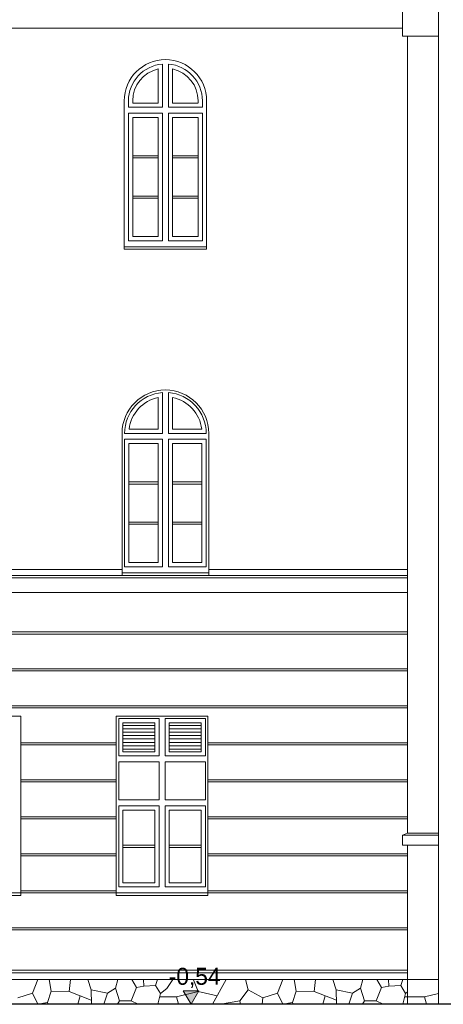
# Model space of a CAD drawing. Extents: x -394022 to -71759, y -12022 to 18278.
# Tile 79 of 91: x -92434 to -87449, y -3992 to 7588. Entities that reach past the tile are written whole.
import ezdxf

# ---------------------------------------------------------------- set-up
doc = ezdxf.new("R2010")
doc.units = 0
doc.header["$MEASUREMENT"] = 0
doc.layers.add('Arch wymiary', color=7, linetype='Continuous')
for name, color, linetype, lineweight in [('Arch wymiary_Nr_Pióra__21', 7, 'Continuous', 13), ('INWENT ODWODNIENIE_Nr_Pióra__21', 7, 'Continuous', 13), ('INWENT TEREN_Nr_Pióra__1', 7, 'Continuous', 25), ('INWENT. DRZWI_Nr_Pióra__21', 7, 'Continuous', 13), ('INWENT. OKNA_Nr_Pióra__21', 7, 'Continuous', 13), ('INWENT.ŚCIANY_Nr_Pióra__21', 7, 'Continuous', 13)]:
    doc.layers.add(name, color=color, linetype=linetype, lineweight=lineweight)
doc.layers.add('INWENT.ŚCIANY_Nr_Pióra__2', color=7, linetype='Continuous', lineweight=13, true_color=0x7f7f7f)
doc.styles.add('GENERATED_STYLE_1', font='txt')

# ---------------------------------------------------------------- blocks, each defined once
blk = doc.blocks.new('Wymiary_6', base_point=(-90418, -3992))
at = {"layer": 'Arch wymiary_Nr_Pióra__21', "linetype": 'Continuous'}
blk.add_hatch(color=256, dxfattribs=at).paths.add_polyline_path([(-90418, -3992), (-90510, -3832), (-90325, -3832)], flags=0)
for p, q in [((-90418, -3992), (-90510, -3832)), ((-90510, -3832), (-90325, -3832)), ((-90325, -3832), (-90418, -3992)), ((-90418, -3992), (-90538, -3992)), ((-90418, -3992), (-90298, -3992))]:
    blk.add_line(p, q, dxfattribs=at)
at = {"layer": 'Arch wymiary_Nr_Pióra__21', "insert": (-90680, -3800), "char_height": 200, "attachment_point": 7, "style": 'GENERATED_STYLE_1'}
blk.add_mtext('{-0,54}', dxfattribs=at)

msp = doc.modelspace()

# ---------------------------------------------------------------- linework, layer by layer
at = {"layer": 'INWENT ODWODNIENIE_Nr_Pióra__21', "linetype": 'Continuous'}
msp.add_line((-87503.7, 10793.4), (-87503.7, -3991.8), dxfattribs=at)
at = {"layer": 'INWENT TEREN_Nr_Pióra__1', "linetype": 'Continuous'}
msp.add_line((-86658.7, -3991.8), (-96268.7, -3991.8), dxfattribs=at)
at = {"layer": 'INWENT. DRZWI_Nr_Pióra__21', "linetype": 'Continuous'}
for p, q in [((-91268.7, -631.8), (-90793.7, -631.8)), ((-91268.7, -1071.3), (-91268.7, -631.8)), ((-91218.7, -681.8), (-90843.7, -681.8)), ((-91218.7, -1021.3), (-91218.7, -681.8)), ((-90843.7, -1021.3), (-90843.7, -681.8)), ((-90793.7, -1071.3), (-90793.7, -631.8)), ((-90723.7, -631.8), (-90248.7, -631.8)), ((-90723.7, -1071.3), (-90723.7, -631.8)), ((-90298.7, -681.8), (-90673.7, -681.8)), ((-90673.7, -1021.3), (-90673.7, -681.8)), ((-90298.7, -1021.3), (-90298.7, -681.8)), ((-90248.7, -1071.3), (-90248.7, -631.8)), ((-91218.7, -711.3), (-90843.7, -711.3)), ((-91218.7, -751.3), (-90843.7, -751.3)), ((-91218.7, -791.3), (-90843.7, -791.3)), ((-90298.7, -711.3), (-90673.7, -711.3)), ((-90298.7, -751.3), (-90673.7, -751.3)), ((-90298.7, -791.3), (-90673.7, -791.3)), ((-91218.7, -831.3), (-90843.7, -831.3)), ((-91218.7, -871.3), (-90843.7, -871.3)), ((-91218.7, -911.3), (-90843.7, -911.3)), ((-90298.7, -831.3), (-90673.7, -831.3)), ((-90298.7, -871.3), (-90673.7, -871.3)), ((-90298.7, -911.3), (-90673.7, -911.3)), ((-91218.7, -951.3), (-90843.7, -951.3)), ((-91218.7, -991.3), (-90843.7, -991.3)), ((-91218.7, -1021.3), (-90843.7, -1021.3)), ((-90298.7, -951.3), (-90673.7, -951.3)), ((-90298.7, -991.3), (-90673.7, -991.3)), ((-90298.7, -1021.3), (-90673.7, -1021.3)), ((-91268.7, -1071.3), (-90793.7, -1071.3)), ((-91268.7, -1586.8), (-91268.7, -1141.3)), ((-91268.7, -1141.3), (-90793.7, -1141.3)), ((-90793.7, -1586.8), (-90793.7, -1141.3)), ((-90723.7, -1071.3), (-90248.7, -1071.3)), ((-90723.7, -1586.8), (-90723.7, -1141.3)), ((-90723.7, -1141.3), (-90248.7, -1141.3)), ((-90248.7, -1586.8), (-90248.7, -1141.3)), ((-91268.7, -1586.8), (-90793.7, -1586.8)), ((-90723.7, -1586.8), (-90248.7, -1586.8)), ((-91268.7, -1656.8), (-90793.7, -1656.8)), ((-91268.7, -1656.8), (-91268.7, -2611.8)), ((-91218.7, -1706.8), (-91218.7, -2561.8)), ((-91218.7, -1706.8), (-90843.7, -1706.8)), ((-90843.7, -1706.8), (-90843.7, -2561.8)), ((-90793.7, -1656.8), (-90793.7, -2611.8)), ((-90723.7, -1656.8), (-90723.7, -2611.8)), ((-90723.7, -1656.8), (-90248.7, -1656.8)), ((-90673.7, -1706.8), (-90673.7, -2561.8)), ((-90673.7, -1706.8), (-90298.7, -1706.8)), ((-90298.7, -1706.8), (-90298.7, -2561.8)), ((-90248.7, -1656.8), (-90248.7, -2611.8)), ((-91218.7, -2121.3), (-90843.7, -2121.3)), ((-91218.7, -2147.3), (-90843.7, -2147.3)), ((-90673.7, -2121.3), (-90298.7, -2121.3)), ((-90673.7, -2147.3), (-90298.7, -2147.3)), ((-91268.7, -2611.8), (-90793.7, -2611.8)), ((-91218.7, -2561.8), (-90843.7, -2561.8)), ((-90723.7, -2611.8), (-90248.7, -2611.8)), ((-90673.7, -2561.8), (-90298.7, -2561.8))]:
    msp.add_line(p, q, dxfattribs=at)
at = {"layer": 'INWENT. OKNA_Nr_Pióra__21', "linetype": 'Continuous'}
for p, q in [((-90753.7, 6558.2), (-90753.7, 7066.8)), ((-90683.7, 6558.2), (-90683.7, 7066.8)), ((-90803.7, 6608.2), (-90803.7, 7008.7)), ((-90633.7, 6608.2), (-90633.7, 7008.7)), ((-91153.7, 6558.2), (-91153.7, 6633.2)), ((-91103.7, 6633.2), (-91103.7, 6608.2)), ((-90803.7, 6608.2), (-91103.7, 6608.2)), ((-90633.7, 6608.2), (-90336.7, 6608.2)), ((-90333.7, 6633.2), (-90333.7, 6608.2)), ((-90283.7, 6558.2), (-90283.7, 6633.2)), ((-90753.7, 6558.2), (-91153.7, 6558.2)), ((-90753.7, 6488.2), (-91153.7, 6488.2)), ((-91153.7, 4988.2), (-91153.7, 6488.2)), ((-90753.7, 4988.2), (-90753.7, 6488.2)), ((-90683.7, 6558.2), (-90283.7, 6558.2)), ((-90683.7, 6488.2), (-90283.7, 6488.2)), ((-90683.7, 4988.2), (-90683.7, 6488.2)), ((-90283.7, 4988.2), (-90283.7, 6488.2)), ((-91103.7, 5038.2), (-91103.7, 6438.2)), ((-90803.7, 6438.2), (-91103.7, 6438.2)), ((-90803.7, 5038.2), (-90803.7, 6438.2)), ((-90633.7, 5038.2), (-90633.7, 6438.2)), ((-90633.7, 6438.2), (-90333.7, 6438.2)), ((-90333.7, 5038.2), (-90333.7, 6438.2)), ((-90803.7, 5988.2), (-91103.7, 5988.2)), ((-90803.7, 5962.2), (-91103.7, 5962.2)), ((-90633.7, 5988.2), (-90333.7, 5988.2)), ((-90633.7, 5962.2), (-90333.7, 5962.2)), ((-90803.7, 5514.2), (-91103.7, 5514.2)), ((-90803.7, 5488.2), (-91103.7, 5488.2)), ((-90633.7, 5514.2), (-90333.7, 5514.2)), ((-90633.7, 5488.2), (-90333.7, 5488.2)), ((-90753.7, 4988.2), (-91153.7, 4988.2)), ((-90803.7, 5038.2), (-91103.7, 5038.2)), ((-90683.7, 4988.2), (-90283.7, 4988.2)), ((-90633.7, 5038.2), (-90333.7, 5038.2)), ((-90803.7, 2773.2), (-90803.7, 3144.7)), ((-90753.7, 2723.2), (-90753.7, 3201.9)), ((-90683.7, 2723.2), (-90683.7, 3201.9)), ((-90633.7, 2773.2), (-90633.7, 3144.7)), ((-90753.7, 2723.2), (-91198.7, 2723.2)), ((-90803.7, 2773.2), (-91145.8, 2773.2)), ((-90683.7, 2723.2), (-90238.7, 2723.2)), ((-90633.7, 2773.2), (-90291.7, 2773.2)), ((-91198.7, 1153.2), (-91198.7, 2653.2)), ((-90753.7, 2653.2), (-91198.7, 2653.2)), ((-90803.7, 2603.2), (-91148.7, 2603.2)), ((-91148.7, 1203.2), (-91148.7, 2603.2)), ((-90803.7, 1203.2), (-90803.7, 2603.2)), ((-90753.7, 1153.2), (-90753.7, 2653.2)), ((-90683.7, 1153.2), (-90683.7, 2653.2)), ((-90683.7, 2653.2), (-90238.7, 2653.2)), ((-90633.7, 2603.2), (-90288.7, 2603.2)), ((-90633.7, 1203.2), (-90633.7, 2603.2)), ((-90288.7, 1203.2), (-90288.7, 2603.2)), ((-90238.7, 1153.2), (-90238.7, 2653.2)), ((-90803.7, 2153.2), (-91148.7, 2153.2)), ((-90803.7, 2127.2), (-91148.7, 2127.2)), ((-90633.7, 2153.2), (-90288.7, 2153.2)), ((-90633.7, 2127.2), (-90288.7, 2127.2)), ((-90803.7, 1679.2), (-91148.7, 1679.2)), ((-90803.7, 1653.2), (-91148.7, 1653.2)), ((-90633.7, 1679.2), (-90288.7, 1679.2)), ((-90633.7, 1653.2), (-90288.7, 1653.2)), ((-90803.7, 1203.2), (-91148.7, 1203.2)), ((-90633.7, 1203.2), (-90288.7, 1203.2)), ((-90208.7, 1083.2), (-91228.7, 1083.2)), ((-90753.7, 1153.2), (-91198.7, 1153.2)), ((-90683.7, 1153.2), (-90238.7, 1153.2))]:
    msp.add_line(p, q, dxfattribs=at)
for centre, radius, start, end in [((-90718.7, 6633.2), 435, 94.61499, 180), ((-90718.7, 6633.2), 435, 0, 85.38501), ((-90718.7, 6633.2), 385, 102.7548, 180), ((-90718.7, 6633.2), 385, 0, 77.2452), ((-90718.7, 2723.2), 480, 94.18153, 180), ((-90718.7, 2723.2), 430, 101.401, 173.32259), ((-90718.7, 2723.2), 480, 0, 85.81847), ((-90718.7, 2723.2), 430, 6.67741, 78.599)]:
    msp.add_arc(centre, radius, start, end, dxfattribs=at)
at = {"layer": 'INWENT.ŚCIANY_Nr_Pióra__2', "linetype": 'Continuous'}
for p, q in [((-92220.5, -3701.8), (-92283.6, -3859.8)), ((-92063.5, -3838), (-92088.6, -3701.8)), ((-91835.2, -3701.8), (-91852.6, -3840.7)), ((-91630.6, -3701.8), (-91594, -3819.8)), ((-91307.3, -3803.5), (-91279.6, -3701.8)), ((-91114.7, -3701.8), (-91060.9, -3793.1)), ((-90976.6, -3701.8), (-90974.4, -3776.9)), ((-90833.8, -3768.8), (-90810.6, -3701.8)), ((-90632.5, -3701.8), (-90701.3, -3806.6)), ((-90334.9, -3840.7), (-90389, -3702.5)), ((-90005.5, -3701.8), (-90163.1, -3991.8)), ((-89775.3, -3701.8), (-89744.1, -3819.7)), ((-89336.8, -3701.8), (-89400, -3859.8)), ((-89179.8, -3838), (-89205, -3701.8)), ((-88951.5, -3701.8), (-88968.9, -3840.7)), ((-88746.9, -3701.8), (-88710.3, -3819.8)), ((-88423.7, -3803.5), (-88395.9, -3701.8)), ((-88231, -3701.8), (-88177.3, -3793.1)), ((-88092.9, -3701.8), (-88090.7, -3776.9)), ((-87950.1, -3768.8), (-87926.9, -3701.8)), ((-91594, -3819.8), (-91399.3, -3860.3)), ((-91594, -3819.8), (-91589.1, -3991.8)), ((-91399.3, -3860.3), (-91307.3, -3803.5)), ((-91307.3, -3803.5), (-91258.7, -3952.3)), ((-91060.9, -3793.1), (-91121.8, -3952.3)), ((-90974.4, -3776.9), (-91060.9, -3793.1)), ((-90974.4, -3776.9), (-90833.8, -3768.8)), ((-90777, -3863.4), (-90833.8, -3768.8)), ((-90701.3, -3806.6), (-90777, -3863.4)), ((-89744.1, -3819.7), (-89841.4, -3952.2)), ((-89744.1, -3819.7), (-89571, -3914.4)), ((-88710.3, -3819.8), (-88515.6, -3860.3)), ((-88710.3, -3819.8), (-88705.4, -3991.8)), ((-88515.6, -3860.3), (-88423.7, -3803.5)), ((-88423.7, -3803.5), (-88375, -3952.3)), ((-88177.3, -3793.1), (-88238.1, -3952.3)), ((-88090.7, -3776.9), (-88177.3, -3793.1)), ((-88090.7, -3776.9), (-87950.1, -3768.8)), ((-87893.3, -3863.4), (-87950.1, -3768.8)), ((-92454.7, -3914.4), (-92283.6, -3859.8)), ((-92283.6, -3859.8), (-92220.5, -3991.8)), ((-92063.5, -3838), (-92106.8, -3970.5)), ((-91852.6, -3840.7), (-92063.5, -3838)), ((-91852.6, -3840.7), (-91591.3, -3943.5)), ((-91749.1, -3991.8), (-91721.9, -3892.1)), ((-91444.8, -3991.8), (-91399.3, -3860.3)), ((-90777, -3863.4), (-90809.5, -3991.8)), ((-90589.1, -3905.6), (-90787.7, -3905.6)), ((-90334.9, -3840.7), (-90589.1, -3905.6)), ((-90589.1, -3905.6), (-90566.3, -3991.8)), ((-90109.7, -3893.6), (-90334.9, -3840.7)), ((-89571, -3914.4), (-89580.7, -3991.8)), ((-89571, -3914.4), (-89400, -3859.8)), ((-89400, -3859.8), (-89336.8, -3991.8)), ((-89179.8, -3838), (-89223.1, -3970.5)), ((-88968.9, -3840.7), (-89179.8, -3838)), ((-88968.9, -3840.7), (-88707.6, -3943.5)), ((-88865.4, -3991.8), (-88838.2, -3892.1)), ((-88561.1, -3991.8), (-88515.6, -3860.3)), ((-87893.3, -3863.4), (-87925.9, -3991.8)), ((-87868.7, -3905.6), (-87904, -3905.6)), ((-87868.7, -3845), (-87893.3, -3863.4)), ((-87670.1, -3905.6), (-87868.7, -3905.6)), ((-87503.7, -3863.1), (-87670.1, -3905.6)), ((-87670.1, -3905.6), (-87647.3, -3991.8)), ((-92106.8, -3970.5), (-92220.6, -3991.8)), ((-92106.8, -3970.5), (-92100.1, -3991.8)), ((-91258.7, -3952.3), (-91284.6, -3991.8)), ((-91258.7, -3952.3), (-91121.8, -3952.3)), ((-91121.8, -3952.3), (-91039.3, -3991.8)), ((-89841.4, -3952.2), (-90068.8, -3991.8)), ((-89834.1, -3991.8), (-89841.4, -3952.2)), ((-89223.1, -3970.5), (-89336.9, -3991.8)), ((-89223.1, -3970.5), (-89216.5, -3991.8)), ((-88375, -3952.3), (-88400.9, -3991.8)), ((-88375, -3952.3), (-88238.1, -3952.3)), ((-88238.1, -3952.3), (-88155.6, -3991.8))]:
    msp.add_line(p, q, dxfattribs=at)
at = {"layer": 'INWENT.ŚCIANY_Nr_Pióra__21', "linetype": 'Continuous'}
for p, q in [((-87928.7, 7873.2), (-87928.7, 7393.2)), ((-99333.7, 7488.2), (-87928.7, 7488.2)), ((-87503.7, 7393.2), (-87928.7, 7393.2)), ((-87868.7, 7393.2), (-87868.7, -1980)), ((-91203.7, 6633.2), (-91203.7, 4888.2)), ((-90233.7, 6633.2), (-90233.7, 4888.2)), ((-90233.7, 4918.2), (-91203.7, 4918.2)), ((-90233.7, 4888.2), (-91203.7, 4888.2)), ((-91228.7, 2723.2), (-91228.7, 1053.2)), ((-90208.7, 2723.2), (-90208.7, 1053.2)), ((-127473.7, 1053.2), (-87868.7, 1053.2)), ((-92558.7, 1123.2), (-91228.7, 1123.2)), ((-90208.7, 1123.2), (-87868.7, 1123.2)), ((-87868.7, 1023.2), (-127503.7, 1023.2)), ((-87868.7, 853.2), (-99333.7, 853.2)), ((-99333.7, 388.2), (-87868.7, 388.2)), ((-99333.7, 363.2), (-87868.7, 363.2)), ((-99333.7, -46.8), (-87868.7, -46.8)), ((-99333.7, -71.8), (-87868.7, -71.8)), ((-96905.4, -481.8), (-87868.7, -481.8)), ((-96879.3, -506.8), (-87868.7, -506.8)), ((-93498.7, -601.8), (-92418.7, -601.8)), ((-92418.7, -2711.8), (-92418.7, -601.8)), ((-91298.7, -2711.8), (-91298.7, -601.8)), ((-91298.7, -601.8), (-90218.7, -601.8)), ((-90218.7, -2711.8), (-90218.7, -601.8)), ((-92418.7, -916.8), (-91298.7, -916.8)), ((-90218.7, -916.8), (-87868.7, -916.8)), ((-92418.7, -941.8), (-91298.7, -941.8)), ((-90218.7, -941.8), (-87868.7, -941.8)), ((-92418.7, -1351.8), (-91298.7, -1351.8)), ((-92418.7, -1376.8), (-91298.7, -1376.8)), ((-90218.7, -1351.8), (-87868.7, -1351.8)), ((-90218.7, -1376.8), (-87868.7, -1376.8)), ((-92418.7, -1786.8), (-91298.7, -1786.8)), ((-92418.7, -1811.8), (-91298.7, -1811.8)), ((-90218.7, -1786.8), (-87868.7, -1786.8)), ((-90218.7, -1811.8), (-87868.7, -1811.8)), ((-87868.7, -1980), (-87928.7, -2001.8)), ((-87928.7, -2001.8), (-87928.7, -2121.8)), ((-87503.7, -2001.8), (-87928.7, -2001.8)), ((-87868.7, -1980), (-87503.7, -1980)), ((-87928.7, -2121.8), (-87503.7, -2121.8)), ((-87868.7, -2121.8), (-87868.7, -3991.8)), ((-92418.7, -2221.8), (-91298.7, -2221.8)), ((-92418.7, -2246.8), (-91298.7, -2246.8)), ((-90218.7, -2221.8), (-87868.7, -2221.8)), ((-90218.7, -2246.8), (-87868.7, -2246.8)), ((-92418.7, -2656.8), (-91298.7, -2656.8)), ((-90218.7, -2656.8), (-87868.7, -2656.8)), ((-92418.7, -2681.8), (-93498.7, -2681.8)), ((-92418.7, -2711.8), (-93498.7, -2711.8)), ((-92418.7, -2681.8), (-91298.7, -2681.8)), ((-90218.7, -2681.8), (-91298.7, -2681.8)), ((-90218.7, -2711.8), (-91298.7, -2711.8)), ((-90218.7, -2681.8), (-87868.7, -2681.8)), ((-96228.7, -3091.8), (-87868.7, -3091.8)), ((-96228.7, -3116.8), (-87868.7, -3116.8)), ((-96268.7, -3591.8), (-87868.7, -3591.8)), ((-96268.7, -3621.8), (-87868.7, -3621.8)), ((-96268.7, -3701.8), (-87868.7, -3701.8)), ((-87503.7, -3701.8), (-87868.7, -3701.8))]:
    msp.add_line(p, q, dxfattribs=at)
for centre, radius in [((-90718.7, 6633.2), 485), ((-90718.7, 2723.2), 510)]:
    msp.add_arc(centre, radius, 0, 180, dxfattribs=at)

# ---------------------------------------------------------------- block references
at = {"layer": 'Arch wymiary', "linetype": 'Continuous'}
msp.add_blockref('Wymiary_6', (-90417.6, -3991.8), dxfattribs=at)

doc.saveas('drawing.dxf')
